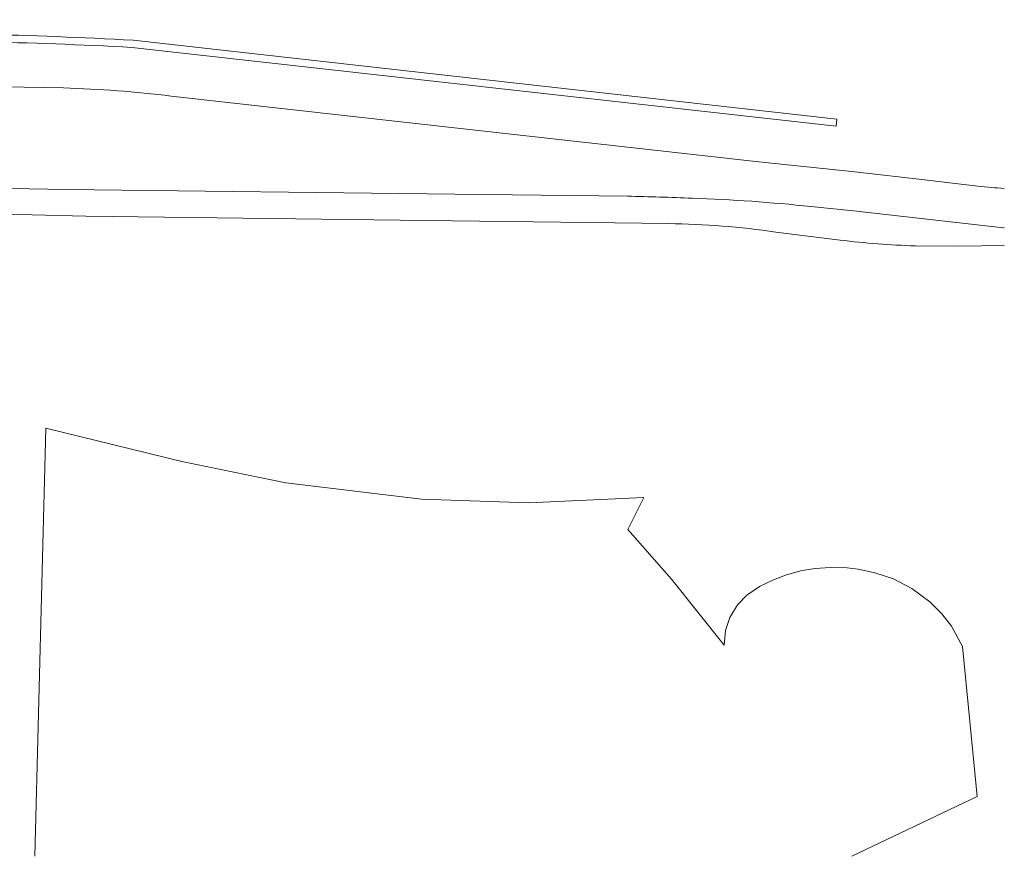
# Model space of a CAD drawing. Header units: metres. Extents: x 95652 to 96661, y 430734 to 431486.
# Tile 37 of 62: x 96553 to 96644, y 430734 to 430812. Entities that reach past the tile are written whole.
import ezdxf

# ---------------------------------------------------------------- set-up
doc = ezdxf.new("R2010")
doc.units = ezdxf.units.M
for name, color, linetype in [('BAR_TOPO', 7, 'CONTINUOUS'), ('BAR_WEGEN', 7, 'CONTINUOUS'), ('BRK_Kadastrale percelen en nummers', 7, 'CONTINUOUS'), ('BRK_Kadatrale percelen', 7, 'CONTINUOUS')]:
    doc.layers.add(name, color=color, linetype=linetype)

msp = doc.modelspace()

# ---------------------------------------------------------------- linework, layer by layer
at = {"layer": 'BAR_TOPO', "color": 8, "linetype": 'Continuous', "lineweight": 0, "ltscale": 0.01, "true_color": 0x707070, "flags": 128}
msp.add_lwpolyline([(96563.578, 430809.166), (96628.87, 430801.863), (96628.922, 430802.53), (96563.698, 430809.838, 0.007384), (96549.524, 430810.392), (96441.553, 430811.74), (96441.493, 430811.057), (96549.457, 430809.694, -0.008695)], format="xyb", close=True, dxfattribs=at)
at = {"layer": 'BAR_WEGEN', "color": 8, "linetype": 'Continuous', "lineweight": 0, "ltscale": 0.01, "true_color": 0x707070, "flags": 128}
for points in [[(96432.178, 430806.886), (96477.011, 430806.839), (96526.335, 430805.956), (96557.233, 430805.416, -0.02353), (96567.215, 430804.667), (96621.674, 430798.583), (96630.58, 430797.639), (96637.035, 430796.888), (96641.979, 430796.318, 0.011598), (96644.44, 430796.105, 0.011598)], [(96422.3, 430797.488), (96457.644, 430797.489), (96471.614, 430797.464), (96479.61, 430797.364), (96491.581, 430797.168), (96524.567, 430796.588), (96557.508, 430796.014), (96593.513, 430795.558), (96609.509, 430795.384, -0.005684), (96615.529, 430795.192, -0.017822), (96626.513, 430794.428), (96630.452, 430794.023), (96644.375, 430792.464, 0.00031), (96644.44, 430792.457, 0.00031)], [(96644.44, 430790.813), (96640.19, 430790.753), (96636.198, 430790.779, -0.021588), (96629.22, 430791.314), (96623.26, 430792.062, 0.031818), (96613.306, 430792.847), (96593.302, 430793.1), (96559.305, 430793.539), (96554.334, 430793.643), (96525.323, 430794.143), (96491.312, 430794.739), (96479.305, 430794.915), (96471.314, 430794.996), (96457.321, 430795.021), (96422.34, 430794.977)]]:
    msp.add_lwpolyline(points, format="xyb", dxfattribs=at)
at = {"layer": 'BRK_Kadastrale percelen en nummers', "color": 75, "lineweight": 0, "true_color": 0x739642, "flags": 128}
msp.add_lwpolyline([(96554.572, 430734.21), (96555.61, 430773.9), (96568.223, 430770.798), (96577.862, 430768.805), (96590.417, 430767.307), (96600.377, 430766.977), (96611.042, 430767.457), (96609.534, 430764.485), (96613.608, 430759.908), (96618.461, 430753.766), (96618.59, 430755.127), (96618.996, 430756.353), (96619.702, 430757.519), (96620.569, 430758.417), (96621.752, 430759.198), (96623.045, 430759.835), (96624.17, 430760.264), (96625.559, 430760.65), (96626.888, 430760.882), (96628.323, 430760.989), (96629.887, 430760.94), (96630.891, 430760.816), (96632.425, 430760.484), (96634.155, 430759.914), (96635.869, 430759.036), (96637.543, 430757.793), (96638.642, 430756.685), (96639.533, 430755.53), (96640.577, 430753.656), (96641.926, 430739.739), (96630.298, 430734.21)], dxfattribs=at)
at = {"layer": 'BRK_Kadatrale percelen', "color": 75, "linetype": 'Continuous', "lineweight": 0, "true_color": 0x739642, "flags": 128}
msp.add_lwpolyline([(96554.572, 430734.21), (96555.61, 430773.9), (96568.223, 430770.798), (96577.862, 430768.805), (96590.417, 430767.307), (96600.377, 430766.977), (96611.042, 430767.457), (96609.534, 430764.485), (96613.608, 430759.908), (96618.461, 430753.766), (96618.59, 430755.127), (96618.996, 430756.353), (96619.702, 430757.519), (96620.569, 430758.417), (96621.752, 430759.198), (96623.045, 430759.835), (96624.17, 430760.264), (96625.559, 430760.65), (96626.888, 430760.882), (96628.323, 430760.989), (96629.887, 430760.94), (96630.891, 430760.816), (96632.425, 430760.484), (96634.155, 430759.914), (96635.869, 430759.036), (96637.543, 430757.793), (96638.642, 430756.685), (96639.533, 430755.53), (96640.577, 430753.656), (96641.926, 430739.739), (96630.298, 430734.21)], dxfattribs=at)

doc.saveas('drawing.dxf')
